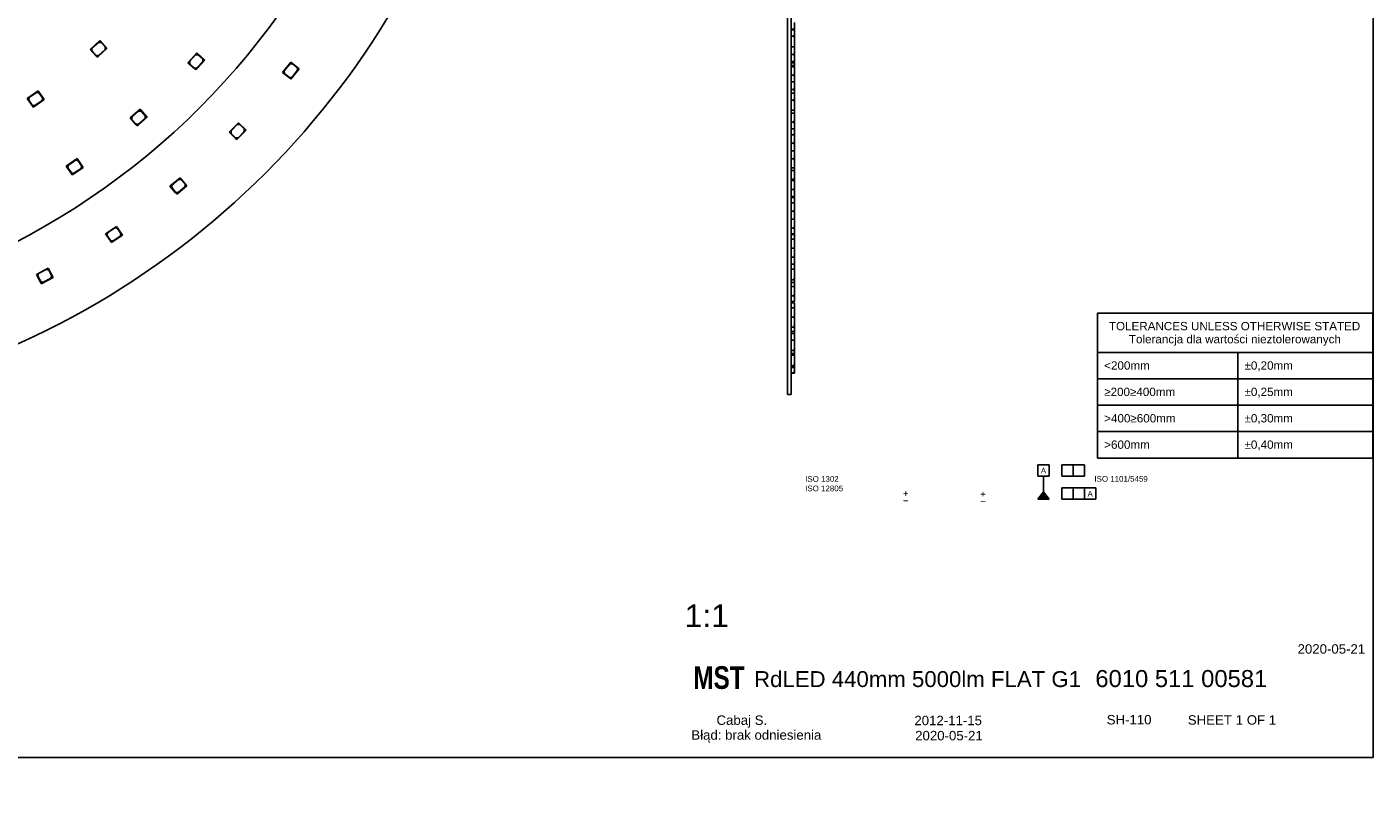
# Model space of a CAD drawing. Header units: millimetres. Extents: x 7 to 819, y 6 to 587.
# Tile 8 of 13: x 463 to 819, y 6 to 208. Entities that reach past the tile are written whole.
import ezdxf
from ezdxf.entities.mleader import LeaderData, LeaderLine
from ezdxf.enums import TextEntityAlignment as Align
from ezdxf.lldxf.tags import DXFTag
from ezdxf.math import Vec2, Vec3

# ---------------------------------------------------------------- set-up
doc = ezdxf.new("R2010")
doc.units = ezdxf.units.MM
for name, color, linetype in [('Default', 7, 'Continuous'), ('FRAME', 7, 'Continuous'), ('RDLED_440MM_5000', 7, 'Continuous')]:
    doc.layers.add(name, color=color, linetype=linetype)
doc.styles.add('SEACAD_Arial', font='arial.ttf')
tags = doc.linetypes.add('HIDDEN2', pattern=[4.7625, 3.175, -1.5875]).pattern_tags.tags
tags[6:7] = [DXFTag(74, 4), DXFTag(75, 0), DXFTag(340, '0'), DXFTag(46, 0.0), DXFTag(50, 0.0), DXFTag(44, 0.0), DXFTag(45, 0.0)]
tags[4:5] = [DXFTag(74, 4), DXFTag(75, 0), DXFTag(340, '0'), DXFTag(46, 0.0), DXFTag(50, 0.0), DXFTag(44, 0.0), DXFTag(45, 0.0)]

# ---------------------------------------------------------------- blocks, each defined once
blk = doc.blocks.new('SE')
at = {"layer": 'RDLED_440MM_5000', "color": 7, "linetype": 'Continuous'}
for p, q in [((482.62, 204.08), (480.03, 201.73)), ((482.24, 203.61), (480.54, 202.06)), ((482.95, 203.57), (482.24, 203.61)), ((484.5, 202.01), (482.62, 204.08)), ((484.02, 202.39), (482.95, 203.57)), ((480.03, 201.73), (481.57, 200.03)), ((480.54, 202.06), (480.5, 201.35)), ((480.5, 201.35), (481.58, 200.17)), ((481.57, 200.03), (481.91, 199.66)), ((482.28, 199.99), (481.57, 200.03)), ((481.58, 200.17), (482.29, 200.14)), ((481.91, 199.66), (482.28, 199.99)), ((482.28, 199.99), (484.5, 202.01)), ((482.29, 200.14), (483.99, 201.68)), ((483.99, 201.68), (484.02, 202.39)), ((508.28, 200.81), (505.91, 198.23)), ((507.94, 200.3), (506.39, 198.6)), ((508.65, 200.33), (507.94, 200.3)), ((510.34, 198.91), (508.28, 200.81)), ((509.83, 199.24), (508.65, 200.33)), ((509.86, 198.54), (509.83, 199.24)), ((505.91, 198.23), (507.6, 196.67)), ((506.39, 198.6), (506.42, 197.9)), ((506.42, 197.9), (507.6, 196.81)), ((507.6, 196.81), (508.3, 196.84)), ((508.31, 196.7), (507.6, 196.67)), ((507.6, 196.67), (507.97, 196.33)), ((507.97, 196.33), (508.31, 196.7)), ((508.3, 196.84), (509.86, 198.54)), ((508.31, 196.7), (510.34, 198.91)), ((533.1, 198.38), (530.92, 195.64)), ((532.8, 197.85), (531.37, 196.05)), ((531.37, 196.05), (531.46, 195.35)), ((533.5, 197.93), (532.8, 197.85)), ((535.29, 196.65), (533.1, 198.38)), ((533.41, 194.43), (534.84, 196.24)), ((533.43, 194.29), (535.29, 196.65)), ((534.76, 196.94), (533.5, 197.93)), ((534.84, 196.24), (534.76, 196.94)), ((530.92, 195.64), (532.73, 194.21)), ((531.46, 195.35), (532.71, 194.35)), ((532.71, 194.35), (533.41, 194.43)), ((533.43, 194.29), (532.73, 194.21)), ((532.73, 194.21), (533.12, 193.9)), ((533.12, 193.9), (533.43, 194.29)), ((466.29, 190.77), (463.42, 188.77)), ((463.42, 188.77), (464.73, 186.89)), ((463.97, 189.03), (463.84, 188.34)), ((465.85, 190.35), (463.97, 189.03)), ((466.55, 190.22), (465.85, 190.35)), ((467.89, 188.48), (466.29, 190.77)), ((467.46, 188.91), (466.55, 190.22)), ((467.34, 188.22), (467.46, 188.91)), ((463.84, 188.34), (464.76, 187.02)), ((464.73, 186.89), (465.02, 186.48)), ((465.43, 186.76), (464.73, 186.89)), ((464.76, 187.02), (465.45, 186.9)), ((465.02, 186.48), (465.43, 186.76)), ((465.43, 186.76), (467.89, 188.48)), ((465.45, 186.9), (467.34, 188.22)), ((493.27, 185.94), (490.62, 183.65)), ((492.88, 185.47), (491.14, 183.97)), ((493.58, 185.42), (492.88, 185.47)), ((495.1, 183.83), (493.27, 185.94)), ((494.63, 184.21), (493.58, 185.42)), ((490.62, 183.65), (492.13, 181.91)), ((491.14, 183.97), (491.09, 183.26)), ((491.09, 183.26), (492.14, 182.05)), ((492.13, 181.91), (492.46, 181.53)), ((492.83, 181.86), (492.13, 181.91)), ((492.14, 182.05), (492.84, 182)), ((492.46, 181.53), (492.83, 181.86)), ((492.83, 181.86), (495.1, 183.83)), ((492.84, 182), (494.58, 183.51)), ((494.58, 183.51), (494.63, 184.21)), ((519.26, 182.37), (516.81, 179.86)), ((518.91, 181.87), (517.31, 180.22)), ((519.62, 181.88), (518.91, 181.87)), ((521.26, 180.41), (519.26, 182.37)), ((520.76, 180.76), (519.62, 181.88)), ((516.81, 179.86), (518.46, 178.25)), ((517.31, 180.22), (517.31, 179.51)), ((517.31, 179.51), (518.46, 178.4)), ((518.46, 178.4), (519.17, 178.4)), ((519.17, 178.26), (518.46, 178.25)), ((518.46, 178.25), (518.82, 177.9)), ((518.82, 177.9), (519.17, 178.26)), ((519.17, 178.26), (521.26, 180.41)), ((519.17, 178.4), (520.77, 180.05)), ((520.77, 180.05), (520.76, 180.76)), ((476.66, 172.88), (473.77, 170.91)), ((473.77, 170.91), (475.07, 169.01)), ((474.32, 171.17), (474.19, 170.47)), ((476.22, 172.46), (474.32, 171.17)), ((476.92, 172.33), (476.22, 172.46)), ((478.24, 170.57), (476.66, 172.88)), ((477.82, 171.01), (476.92, 172.33)), ((477.69, 170.32), (477.82, 171.01)), ((474.19, 170.47), (475.1, 169.15)), ((475.07, 169.01), (475.35, 168.6)), ((475.77, 168.88), (475.07, 169.01)), ((475.1, 169.15), (475.79, 169.02)), ((475.35, 168.6), (475.77, 168.88)), ((475.77, 168.88), (478.24, 170.57)), ((475.79, 169.02), (477.69, 170.32)), ((503.85, 167.85), (501.16, 165.61)), ((503.45, 167.39), (501.68, 165.92)), ((504.15, 167.33), (503.45, 167.39)), ((505.64, 165.7), (503.85, 167.85)), ((505.18, 166.1), (504.15, 167.33)), ((501.16, 165.61), (502.63, 163.85)), ((501.68, 165.92), (501.62, 165.22)), ((501.62, 165.22), (502.64, 163.99)), ((502.63, 163.85), (502.95, 163.46)), ((503.34, 163.78), (502.63, 163.85)), ((502.64, 163.99), (503.35, 163.92)), ((502.95, 163.46), (503.34, 163.78)), ((503.34, 163.78), (505.64, 165.7)), ((503.35, 163.92), (505.11, 165.4)), ((505.11, 165.4), (505.18, 166.1)), ((487.02, 155), (484.12, 153.05)), ((484.12, 153.05), (485.4, 151.14)), ((484.67, 153.3), (484.54, 152.61)), ((486.58, 154.59), (484.67, 153.3)), ((487.27, 154.45), (486.58, 154.59)), ((488.59, 152.68), (487.02, 155)), ((488.17, 153.12), (487.27, 154.45)), ((488.03, 152.43), (488.17, 153.12)), ((484.54, 152.61), (485.43, 151.28)), ((485.4, 151.14), (485.68, 150.73)), ((486.1, 151.01), (485.4, 151.14)), ((485.43, 151.28), (486.12, 151.15)), ((485.68, 150.73), (486.1, 151.01)), ((486.1, 151.01), (488.59, 152.68)), ((486.12, 151.15), (488.03, 152.43)), ((468.97, 143.95), (465.88, 142.31)), ((465.88, 142.31), (466.96, 140.28)), ((466.45, 142.5), (466.25, 141.83)), ((468.48, 143.58), (466.45, 142.5)), ((469.16, 143.38), (468.48, 143.58)), ((470.28, 141.48), (468.97, 143.95)), ((469.91, 141.96), (469.16, 143.38)), ((466.25, 141.83), (467, 140.41)), ((466.96, 140.28), (467.19, 139.84)), ((467.63, 140.07), (466.96, 140.28)), ((467, 140.41), (467.68, 140.21)), ((467.19, 139.84), (467.63, 140.07)), ((467.63, 140.07), (470.28, 141.48)), ((467.68, 140.21), (469.71, 141.29)), ((469.71, 141.29), (469.91, 141.96))]:
    blk.add_line(p, q, dxfattribs=at)
blk.add_arc((370.8, 324.61), 220, 283.412, 346.588, dxfattribs=at)
blk = doc.blocks.new('SE1')
at = {"layer": 'RDLED_440MM_5000', "color": 7, "linetype": 'Continuous'}
for p, q in [((664.33, 110.61), (664.33, 273.58)), ((665.33, 110.61), (665.33, 273.58)), ((665.33, 207.08), (666.13, 207.08)), ((665.33, 206.91), (666.23, 206.91)), ((666.13, 207.4), (666.13, 207.08)), ((666.13, 207.4), (666.23, 207.4)), ((666.13, 207.08), (666.13, 206.91)), ((666.23, 208.86), (666.23, 207.4)), ((666.23, 206.91), (666.23, 207.4)), ((666.23, 206.91), (666.23, 205.57)), ((665.33, 205.28), (666.13, 205.28)), ((666.13, 205.57), (666.13, 205.28)), ((666.13, 205.57), (666.23, 205.57)), ((666.13, 205.28), (666.13, 204.88)), ((666.13, 204.88), (666.23, 204.88)), ((666.23, 204.88), (666.23, 205.57)), ((666.23, 204.88), (666.23, 202.43)), ((665.33, 202.43), (666.23, 202.43)), ((665.33, 200.38), (666.13, 200.38)), ((666.13, 200.81), (666.13, 200.38)), ((666.13, 200.81), (666.23, 200.81)), ((666.13, 200.38), (666.13, 200.12)), ((666.13, 200.12), (666.23, 200.12)), ((666.23, 202.43), (666.23, 200.81)), ((666.23, 200.12), (666.23, 200.81)), ((666.23, 200.12), (666.23, 198.56)), ((665.33, 198.56), (666.23, 198.56)), ((665.33, 198.23), (666.23, 198.23)), ((665.33, 197.52), (666.23, 197.52)), ((665.33, 197.17), (666.23, 197.17)), ((666.23, 198.56), (666.23, 198.23)), ((666.23, 198.23), (666.23, 197.52)), ((666.23, 197.52), (666.23, 197.17)), ((666.23, 197.17), (666.23, 195.37)), ((665.33, 194.98), (666.13, 194.98)), ((665.33, 193.16), (666.23, 193.16)), ((666.13, 195.37), (666.13, 194.98)), ((666.13, 195.37), (666.23, 195.37)), ((666.13, 194.98), (666.13, 194.67)), ((666.13, 194.67), (666.23, 194.67)), ((666.23, 194.67), (666.23, 195.37)), ((666.23, 194.67), (666.23, 193.16)), ((666.23, 193.16), (666.23, 191.51)), ((665.33, 191.15), (666.13, 191.15)), ((665.33, 190.2), (666.23, 190.2)), ((666.13, 191.51), (666.13, 191.15)), ((666.13, 191.51), (666.23, 191.51)), ((666.13, 191.15), (666.13, 190.8)), ((666.13, 190.8), (666.23, 190.8)), ((666.13, 188.68), (666.13, 188.35)), ((666.13, 188.68), (666.23, 188.68)), ((666.23, 190.8), (666.23, 191.51)), ((666.23, 190.8), (666.23, 190.2)), ((666.23, 190.2), (666.23, 188.68)), ((666.23, 187.97), (666.23, 188.68)), ((665.33, 188.35), (666.13, 188.35)), ((665.33, 185.72), (666.23, 185.72)), ((666.13, 188.35), (666.13, 187.97)), ((666.13, 187.97), (666.23, 187.97)), ((666.23, 187.97), (666.23, 185.72)), ((666.23, 185.72), (666.23, 184.93)), ((665.33, 184.93), (666.23, 184.93)), ((665.33, 182.54), (666.13, 182.54)), ((666.13, 182.96), (666.13, 182.54)), ((666.13, 182.96), (666.23, 182.96)), ((666.13, 182.54), (666.13, 182.28)), ((666.13, 182.28), (666.23, 182.28)), ((666.23, 184.93), (666.23, 182.96)), ((666.23, 182.28), (666.23, 182.96)), ((666.23, 182.28), (666.23, 180.72)), ((665.33, 180.72), (666.23, 180.72)), ((665.33, 179.18), (666.23, 179.18)), ((666.13, 179.58), (666.13, 179.18)), ((666.13, 179.58), (666.23, 179.58)), ((666.23, 180.72), (666.23, 179.58)), ((666.23, 179.18), (666.23, 179.58)), ((666.23, 179.18), (666.23, 177.35)), ((665.33, 176.96), (666.13, 176.96)), ((665.33, 174.91), (666.23, 174.91)), ((666.13, 177.35), (666.13, 176.96)), ((666.13, 177.35), (666.23, 177.35)), ((666.13, 176.96), (666.13, 176.65)), ((666.13, 176.65), (666.23, 176.65)), ((666.23, 176.65), (666.23, 177.35)), ((666.23, 176.65), (666.23, 174.91)), ((666.23, 174.91), (666.23, 173.22)), ((665.33, 172.86), (666.13, 172.86)), ((666.13, 173.22), (666.13, 172.86)), ((666.13, 173.22), (666.23, 173.22)), ((666.13, 172.86), (666.13, 172.52)), ((666.13, 172.52), (666.23, 172.52)), ((666.23, 172.52), (666.23, 173.22)), ((666.23, 172.52), (666.23, 170.48)), ((665.33, 170.48), (666.23, 170.48)), ((665.33, 169.72), (666.23, 169.72)), ((665.33, 167.5), (666.23, 167.5)), ((666.13, 167.56), (666.13, 167.5)), ((666.13, 167.56), (666.23, 167.56)), ((666.23, 170.48), (666.23, 169.72)), ((666.23, 169.72), (666.23, 167.56)), ((666.23, 167.5), (666.23, 167.56)), ((666.23, 167.5), (666.23, 167.09)), ((665.33, 167.09), (666.23, 167.09)), ((665.33, 164.69), (666.13, 164.69)), ((666.13, 165.12), (666.13, 164.69)), ((666.13, 165.12), (666.23, 165.12)), ((666.13, 164.69), (666.13, 164.43)), ((666.13, 164.43), (666.23, 164.43)), ((666.23, 167.09), (666.23, 165.12)), ((666.23, 164.43), (666.23, 165.12)), ((666.23, 164.43), (666.23, 162.88)), ((665.33, 162.88), (666.23, 162.88)), ((665.33, 162.6), (666.23, 162.6)), ((665.33, 161.21), (666.23, 161.21)), ((666.23, 162.88), (666.23, 162.6)), ((666.23, 162.6), (666.23, 161.21)), ((666.23, 161.21), (666.23, 159.37)), ((665.33, 158.97), (666.13, 158.97)), ((665.33, 156.87), (666.23, 156.87)), ((666.13, 159.37), (666.13, 158.97)), ((666.13, 159.37), (666.23, 159.37)), ((666.13, 158.97), (666.13, 158.67)), ((666.13, 158.67), (666.23, 158.67)), ((666.23, 158.67), (666.23, 159.37)), ((666.23, 158.67), (666.23, 156.87)), ((666.23, 156.87), (666.23, 154.96)), ((665.33, 154.51), (666.13, 154.51)), ((665.33, 153.05), (666.23, 153.05)), ((665.33, 153.05), (666.23, 153.05)), ((666.13, 154.96), (666.13, 154.51)), ((666.13, 154.96), (666.23, 154.96)), ((666.13, 154.51), (666.13, 154.3)), ((666.13, 154.3), (666.23, 154.3)), ((666.23, 154.3), (666.23, 154.96)), ((666.23, 154.3), (666.23, 153.05)), ((666.23, 153.05), (666.23, 153.05)), ((666.23, 153.05), (666.23, 152.85)), ((665.33, 152.85), (666.23, 152.85)), ((665.33, 151.58), (666.23, 151.58)), ((666.13, 149.44), (666.13, 149.25)), ((666.13, 149.44), (666.23, 149.44)), ((666.23, 152.85), (666.23, 151.58)), ((666.23, 151.58), (666.23, 149.44)), ((666.23, 149.25), (666.23, 149.44)), ((665.33, 149.25), (666.23, 149.25)), ((665.33, 146.85), (666.13, 146.85)), ((666.13, 147.27), (666.13, 146.85)), ((666.13, 147.27), (666.23, 147.27)), ((666.13, 146.85), (666.13, 146.59)), ((666.13, 146.59), (666.23, 146.59)), ((666.23, 149.25), (666.23, 147.27)), ((666.23, 146.59), (666.23, 147.27)), ((666.23, 146.59), (666.23, 145.04)), ((665.33, 145.04), (666.23, 145.04)), ((665.33, 143.64), (666.23, 143.64)), ((666.23, 145.04), (666.23, 143.64)), ((666.23, 143.64), (666.23, 141.39)), ((665.33, 140.9), (666.13, 140.9)), ((665.33, 140.2), (666.23, 140.2)), ((665.33, 139.14), (666.23, 139.14)), ((666.13, 141.39), (666.13, 140.9)), ((666.13, 141.39), (666.23, 141.39)), ((666.13, 140.9), (666.13, 140.8)), ((666.13, 140.8), (666.23, 140.8)), ((666.23, 140.8), (666.23, 141.39)), ((666.23, 140.8), (666.23, 140.2)), ((666.23, 140.2), (666.23, 139.14)), ((666.23, 139.14), (666.23, 137.06)), ((665.33, 136.6), (666.13, 136.6)), ((666.13, 137.06), (666.13, 136.6)), ((666.13, 137.06), (666.23, 137.06)), ((666.13, 136.6), (666.13, 136.39)), ((666.13, 136.39), (666.23, 136.39)), ((666.23, 136.39), (666.23, 137.06)), ((666.23, 136.39), (666.23, 135.12)), ((665.33, 135.12), (666.23, 135.12)), ((665.33, 134.82), (666.23, 134.82)), ((665.33, 133.5), (666.23, 133.5)), ((666.23, 134.82), (666.23, 133.5)), ((666.23, 133.5), (666.23, 131.37)), ((665.33, 131), (666.23, 131)), ((665.33, 128.35), (666.13, 128.35)), ((666.13, 131.37), (666.13, 131)), ((666.13, 131.37), (666.23, 131.37)), ((666.13, 131.09), (666.23, 131.09)), ((666.13, 128.82), (666.13, 128.35)), ((666.13, 128.82), (666.23, 128.82)), ((666.13, 128.35), (666.13, 128.19)), ((666.13, 128.19), (666.23, 128.19)), ((666.23, 131.09), (666.23, 131.37)), ((666.23, 131), (666.23, 128.82)), ((666.23, 128.19), (666.23, 128.82)), ((666.23, 128.19), (666.23, 127.2)), ((665.33, 127.2), (666.23, 127.2)), ((665.33, 126.71), (666.23, 126.71)), ((665.33, 124.91), (666.23, 124.91)), ((666.23, 127.2), (666.23, 126.71)), ((666.23, 126.71), (666.23, 124.91)), ((666.23, 124.91), (666.23, 122.67)), ((665.33, 122.18), (666.13, 122.18)), ((665.33, 121.38), (666.23, 121.38)), ((666.13, 122.67), (666.13, 122.18)), ((666.13, 122.67), (666.23, 122.67)), ((666.13, 122.18), (666.13, 122.07)), ((666.13, 122.07), (666.23, 122.07)), ((666.23, 122.07), (666.23, 122.67)), ((666.23, 122.07), (666.23, 121.38)), ((666.23, 121.38), (666.23, 120.94)), ((665.33, 120.94), (666.23, 120.94)), ((665.33, 118.16), (666.13, 118.16)), ((665.33, 117.71), (666.23, 117.71)), ((666.13, 118.65), (666.13, 118.16)), ((666.13, 118.65), (666.23, 118.65)), ((666.13, 118.16), (666.13, 118.09)), ((666.13, 118.09), (666.23, 118.09)), ((666.23, 120.94), (666.23, 118.65)), ((666.23, 118.09), (666.23, 118.65)), ((666.23, 118.09), (666.23, 117.71)), ((666.23, 117.71), (666.23, 116.82)), ((665.33, 116.32), (666.13, 116.32)), ((665.33, 116.23), (666.23, 116.23)), ((666.13, 116.82), (666.13, 116.32)), ((666.13, 116.82), (666.23, 116.82)), ((666.13, 116.32), (666.13, 116.31)), ((666.13, 116.31), (666.23, 116.31)), ((666.23, 116.31), (666.23, 116.82)), ((666.23, 116.31), (666.23, 116.23)), ((664.33, 110.61), (665.33, 110.61))]:
    blk.add_line(p, q, dxfattribs=at)
blk = doc.blocks.new('SEANNOT_GROUP13')
at = {"layer": 'Default', "color": 7, "linetype": 'Continuous', "style": 'SEACAD_Arial'}
blk.add_text('RdLED 440mm 5000lm FLAT G1', height=4.2, dxfattribs=at).set_placement((655.51, 37.48), align=Align.TOP_LEFT)
blk = doc.blocks.new('SEANNOT_GROUP14')
at = {"layer": 'Default', "color": 7, "linetype": 'Continuous', "style": 'SEACAD_Arial'}
blk.add_text('6010 511 00581', height=4.5, dxfattribs=at).set_placement((745.7, 37.77), align=Align.TOP_LEFT)
blk = doc.blocks.new('SEANNOT_GROUP15')
at = {"layer": 'Default', "color": 7, "linetype": 'Continuous', "style": 'SEACAD_Arial'}
blk.add_text('Cabaj S.', height=2.5, dxfattribs=at).set_placement((645.59, 25.78), align=Align.TOP_LEFT)
blk = doc.blocks.new('SEANNOT_GROUP16')
at = {"layer": 'Default', "color": 7, "linetype": 'Continuous', "style": 'SEACAD_Arial'}
blk.add_text('SH-110', height=2.5, dxfattribs=at).set_placement((748.71, 25.9), align=Align.TOP_LEFT)
blk = doc.blocks.new('SEANNOT_GROUP17')
at = {"layer": 'Default', "color": 7, "linetype": 'Continuous', "style": 'SEACAD_Arial'}
blk.add_text('1:1', height=6, dxfattribs=at).set_placement((637.18, 55.12), align=Align.TOP_LEFT)
blk = doc.blocks.new('_Dot')
at = {"color": 0, "linetype": 'ByBlock', "lineweight": -2}
blk.add_line((-0.5, 0), (-1, 0), dxfattribs=at)
at = {"color": 0, "linetype": 'ByBlock', "const_width": 0.5}
blk.add_lwpolyline([(-0.25, 0, 1), (0.25, 0, 1)], format="xyb", close=True, dxfattribs=at)
blk = doc.blocks.new('SEANNOT_GROUP19')
at = {"layer": 'Default', "color": 7, "linetype": 'Continuous', "style": 'SEACAD_Arial'}
blk.add_text('2012-11-15', height=2.5, dxfattribs=at).set_placement((697.88, 25.7), align=Align.TOP_LEFT)
blk = doc.blocks.new('SEANNOT_GROUP20')
at = {"layer": 'Default', "color": 7, "linetype": 'Continuous', "style": 'SEACAD_Arial'}
blk.add_text('2020-05-21', height=2.5, dxfattribs=at).set_placement((698.09, 21.69), align=Align.TOP_LEFT)
blk = doc.blocks.new('SEANNOT_GROUP21')
at = {"layer": 'Default', "color": 7, "linetype": 'Continuous', "style": 'SEACAD_Arial'}
for s, p in [('SHEET ', (770.14, 25.83)), ('1', (782.8, 25.83)), (' OF ', (784.76, 25.83)), ('1', (791.55, 25.83))]:
    blk.add_text(s, height=2.5, dxfattribs=at).set_placement(p, align=Align.TOP_LEFT)
blk = doc.blocks.new('SEANNOT_GROUP22')
at = {"layer": 'Default', "color": 7, "linetype": 'Continuous', "style": 'SEACAD_Arial'}
blk.add_text('2020-05-21', height=2.5, dxfattribs=at).set_placement((799.15, 44.59), align=Align.TOP_LEFT)
blk = doc.blocks.new('SE2')
at = {"layer": 'FRAME', "color": 7, "linetype": 'Continuous'}
for p, q in [((746.29, 121.67), (819, 121.67)), ((783.37, 121.67), (783.37, 114.7)), ((746.29, 114.7), (819, 114.7)), ((783.37, 114.7), (783.37, 107.73)), ((746.29, 107.73), (819, 107.73)), ((783.37, 107.73), (783.37, 100.76)), ((746.29, 100.76), (819, 100.76)), ((783.37, 100.76), (783.37, 93.79))]:
    blk.add_line(p, q, dxfattribs=at)
blk.add_lwpolyline([(746.29, 93.79), (746.29, 132.08), (819, 132.08), (819, 93.79), (746.29, 93.79)], dxfattribs=at)
at = {"layer": 'FRAME', "color": 7, "linetype": 'Continuous', "style": 'SEACAD_Arial'}
for s, p in [('TOLERANCES UNLESS OTHERWISE STATED', (749.29, 129.74)), ('Tolerancja dla wartości nieztolerowanych', (754.57, 126.3)), ('<200mm', (748.05, 119.33)), ('±0,20mm', (785.13, 119.33)), ('≥200≥400mm', (748.05, 112.36)), ('±0,25mm', (785.13, 112.36)), ('>400≥600mm', (748.05, 105.39)), ('±0,30mm', (785.13, 105.39)), ('>600mm', (748.05, 98.43)), ('±0,40mm', (785.13, 98.43))]:
    blk.add_text(s, height=2.2, dxfattribs=at).set_placement(p, align=Align.TOP_LEFT)

msp = doc.modelspace()

# ---------------------------------------------------------------- hatches: boundary and pattern name
at = {"layer": 'Default', "linetype": 'Continuous'}
msp.add_hatch(color=7, dxfattribs=at).paths.add_polyline_path([(731.992, 84.877), (730.492, 82.892), (733.492, 82.892)])

# ---------------------------------------------------------------- linework, layer by layer
at = {"layer": 'Default', "color": 7, "linetype": 'Continuous'}
for p, q in [((819.1, 14.67), (819.1, 586.67)), ((730.492, 88.983), (730.492, 91.983)), ((730.492, 91.983), (733.492, 91.983)), ((733.492, 88.983), (730.492, 88.983)), ((731.992, 84.877), (731.992, 88.983)), ((733.492, 91.983), (733.492, 88.983)), ((736.828, 88.983), (736.828, 91.983)), ((736.828, 91.983), (742.828, 91.983)), ((742.828, 88.983), (736.828, 88.983)), ((739.828, 91.983), (739.828, 88.983)), ((742.828, 91.983), (742.828, 88.983)), ((736.828, 82.892), (736.828, 85.892)), ((736.828, 85.892), (745.828, 85.892)), ((739.828, 85.892), (739.828, 82.892)), ((742.828, 82.892), (742.828, 85.892)), ((745.828, 85.892), (745.828, 82.892)), ((730.492, 82.892), (731.992, 84.877)), ((733.492, 82.892), (730.492, 82.892)), ((731.992, 84.877), (733.492, 82.892)), ((745.828, 82.892), (736.828, 82.892)), ((6.708, 14.67), (819.1, 14.67))]:
    msp.add_line(p, q, dxfattribs=at)
at = {"layer": 'Default', "color": 7, "linetype": 'HIDDEN2'}
msp.add_circle((370.795, 324.609), 195.5, dxfattribs=at)

# ---------------------------------------------------------------- block references
at = {"layer": 'Default'}
for name in ['SE', 'SE1', 'SEANNOT_GROUP17', 'SEANNOT_GROUP22', 'SEANNOT_GROUP13', 'SEANNOT_GROUP14', 'SEANNOT_GROUP15', 'SEANNOT_GROUP19', 'SEANNOT_GROUP16', 'SEANNOT_GROUP21', 'SEANNOT_GROUP20']:
    msp.add_blockref(name, (0, 0), dxfattribs=at)
at = {"layer": 'FRAME'}
msp.add_blockref('SE2', (0, 0), dxfattribs=at)

# ---------------------------------------------------------------- texts
at = {"layer": 'Default'}
for s, insert, char_height, width, attachment_point in [('{\\fArial|b0||i0||c0|p34;\\C7;\\H1.5;\\W1.;ISO 1302 \\P}{\\fArial|b0||i0||c0|p34;\\C7;\\H1.5;\\W1.;ISO 12805}', (669.021, 89.009), 1.5, 10.48633, 1), ('{\\fArial CE|b0||i0||c0|p34;\\C7;\\H1.5;\\W1.;A}', (731.986, 91.206), 1.5, 1.40218, 2), ('{\\fArial|b0||i0||c0|p34;\\C7;\\H1.5;\\W1.;ISO 1101/5459}', (752.506, 89.025), 1.5, 15.28486, 2), ('{\\fSolid Edge ISO|b0||i0||c0|p34;\\C7;\\H2.5;\\W1.;+\\P}', (694.794, 85.892), 2.5, 1.88245, 1), ('{\\fSolid Edge ISO|b0||i0||c0|p34;\\C7;\\H2.5;\\W1.;-\\P}', (694.794, 84.009), 2.5, 1.88245, 1), ('{\\fSolid Edge ISO|b0||i0||c0|p34;\\C7;\\H2.5;\\W1.;+\\P}', (715.187, 85.735), 2.5, 1.88245, 1), ('{\\fSolid Edge ISO|b0||i0||c0|p34;\\C7;\\H2.5;\\W1.;-\\P}', (715.187, 83.852), 2.5, 1.88245, 1), ('{\\fArial CE|b0||i0||c0|p34;\\C7;\\H1.5;\\W1.;A}', (744.342, 85.081), 1.5, 1.40218, 2), ('{\\fImpact|b0||i0||c0|p34;\\C7;\\H6.;\\W1.;MST}', (639.445, 38.789), 6, 14.45318, 1)]:
    msp.add_mtext(s, dxfattribs=dict(at, insert=insert, char_height=char_height, width=width, attachment_point=attachment_point))

# ---------------------------------------------------------------- leaders
at = {"layer": 'Default', "color": 7, "linetype": 'Continuous'}
ml = msp.add_multileader_mtext('Standard', dxfattribs=at)
ml.set_content('{\\pxsm0.9;\\fArial|b0||i0||c0|p34;\\W1.; Błąd: brak odniesienia\\P}', color=256)
ml.set_leader_properties()
ml.set_arrow_properties(name='DOT')
ml.build(insert=Vec2(0, 0))
ml.multileader.update_dxf_attribs({"leader_type": 0, "dogleg_length": 0, "arrow_head_size": 2.5})
ctx = ml.context
ctx.base_point, ctx.char_height, ctx.arrow_head_size, ctx.landing_gap_size = Vec3(635.962, 20.247), 2.5, 2.5, 0.875
ctx.mtext.insert = Vec3(637.962, 21.863)

doc.saveas('drawing.dxf')
